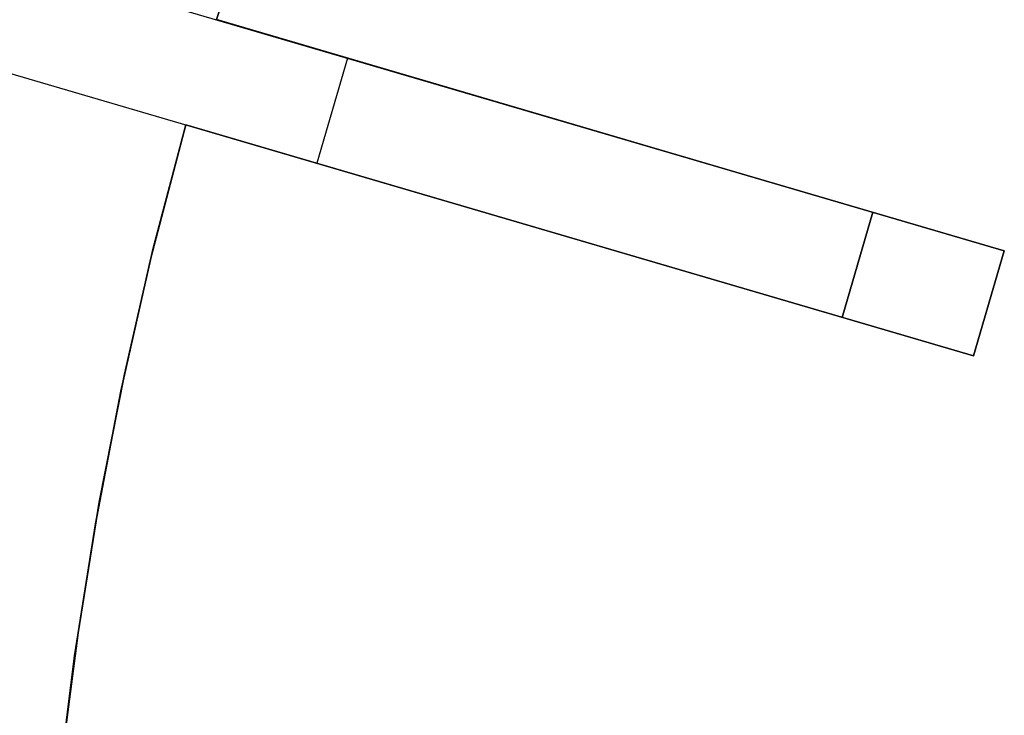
# Model space of a CAD drawing. Header units: millimetres. Extents: x 220 to 1240, y -2940 to -1929.
# Tile 16 of 59: x 278 to 386, y -2378 to -2302. Entities that reach past the tile are written whole.
import ezdxf

# ---------------------------------------------------------------- set-up
doc = ezdxf.new("R2010")
doc.units = ezdxf.units.MM

msp = doc.modelspace()

# ---------------------------------------------------------------- linework, layer by layer
for points in [[(299.96, -2301.98), (304.28, -2288.68), (309.08, -2275.36), (314.36, -2262.04), (320.13, -2248.74), (326.4, -2235.49), (333.17, -2222.31), (340.44, -2209.24), (348.23, -2196.29)], [(299.96, -2301.98), (304.28, -2288.68), (309.08, -2275.36), (314.36, -2262.04), (320.13, -2248.74), (326.4, -2235.49), (333.17, -2222.31), (340.44, -2209.24), (348.23, -2196.29)], [(299.96, -2301.98), (304.28, -2288.68), (309.08, -2275.36), (314.36, -2262.04), (320.13, -2248.74), (326.4, -2235.49), (333.17, -2222.31), (340.44, -2209.24), (348.23, -2196.29)], [(348.23, -2196.29), (341.01, -2208.27), (334.08, -2220.62), (327.47, -2233.33), (321.2, -2246.4), (315.29, -2259.82), (309.77, -2273.56), (304.65, -2287.62), (299.96, -2301.98)], [(348.23, -2196.29), (341.01, -2208.27), (334.08, -2220.62), (327.47, -2233.33), (321.2, -2246.4), (315.29, -2259.82), (309.77, -2273.56), (304.65, -2287.62), (299.96, -2301.98)], [(242.35, -2285.07), (386.27, -2327.33)], [(238.97, -2296.58), (382.89, -2338.84)], [(357.49, -2318.88), (299.96, -2301.98)], [(299.96, -2301.98), (357.49, -2318.88)], [(357.49, -2318.88), (299.96, -2301.98)], [(299.96, -2301.98), (357.49, -2318.88)], [(357.49, -2318.88), (299.96, -2301.98)], [(299.96, -2301.98), (357.49, -2318.88)], [(314.31, -2306.2), (310.93, -2317.71)], [(314.31, -2306.2), (310.93, -2317.71)], [(296.58, -2313.5), (292.76, -2328.11), (289.46, -2342.71), (286.68, -2357.26), (284.4, -2371.74), (282.61, -2386.12), (281.29, -2400.39), (280.44, -2414.53), (280.04, -2428.51)], [(280.04, -2428.51), (280.44, -2414.53), (281.29, -2400.39), (282.61, -2386.12), (284.4, -2371.74), (286.68, -2357.26), (289.46, -2342.71), (292.76, -2328.11), (296.58, -2313.5)], [(296.58, -2313.5), (293.02, -2327.02), (289.86, -2340.83), (287.1, -2354.89), (284.77, -2369.19), (282.87, -2383.73), (281.45, -2398.47), (280.49, -2413.41), (280.04, -2428.51)], [(280.04, -2428.51), (280.49, -2413.41), (281.45, -2398.47), (282.87, -2383.73), (284.77, -2369.19), (287.1, -2354.89), (289.86, -2340.83), (293.02, -2327.02), (296.58, -2313.5)], [(296.58, -2313.5), (293.02, -2327.02), (289.86, -2340.83), (287.1, -2354.89), (284.77, -2369.19), (282.87, -2383.73), (281.45, -2398.47), (280.49, -2413.41), (280.04, -2428.51)], [(296.58, -2313.5), (293.02, -2327.02), (289.86, -2340.83), (287.1, -2354.89), (284.77, -2369.19), (282.87, -2383.73), (281.45, -2398.47), (280.49, -2413.41), (280.04, -2428.51)], [(280.04, -2428.51), (280.44, -2414.53), (281.29, -2400.39), (282.61, -2386.12), (284.4, -2371.74), (286.68, -2357.26), (289.46, -2342.71), (292.76, -2328.11), (296.58, -2313.5)], [(296.58, -2313.5), (293.02, -2327.02), (289.86, -2340.83), (287.1, -2354.89), (284.77, -2369.19), (282.87, -2383.73), (281.45, -2398.47), (280.49, -2413.41), (280.04, -2428.51)], [(296.58, -2313.5), (293.02, -2327.02), (289.86, -2340.83), (287.1, -2354.89), (284.77, -2369.19), (282.87, -2383.73), (281.45, -2398.47), (280.49, -2413.41), (280.04, -2428.51)], [(296.58, -2313.5), (354.11, -2330.39)], [(354.11, -2330.39), (296.58, -2313.5)], [(296.58, -2313.5), (354.11, -2330.39)], [(354.11, -2330.39), (296.58, -2313.5)], [(296.58, -2313.5), (354.11, -2330.39)], [(354.11, -2330.39), (296.58, -2313.5)], [(386.27, -2327.33), (357.49, -2318.88)], [(357.49, -2318.88), (386.27, -2327.33)], [(386.27, -2327.33), (357.49, -2318.88)], [(357.49, -2318.88), (386.27, -2327.33)], [(386.27, -2327.33), (357.49, -2318.88)], [(357.49, -2318.88), (386.27, -2327.33)], [(371.88, -2323.1), (368.5, -2334.62)], [(371.88, -2323.1), (368.5, -2334.62)], [(368.5, -2334.62), (371.88, -2323.1)], [(368.5, -2334.62), (371.88, -2323.1)], [(386.27, -2327.33), (382.89, -2338.84)], [(386.27, -2327.33), (382.89, -2338.84)], [(386.27, -2327.33), (382.89, -2338.84)], [(386.27, -2327.33), (382.89, -2338.84)], [(386.27, -2327.33), (382.89, -2338.84)], [(386.27, -2327.33), (382.89, -2338.84)], [(386.27, -2327.33), (382.89, -2338.84)], [(386.27, -2327.33), (382.89, -2338.84)], [(382.89, -2338.84), (386.27, -2327.33)], [(382.89, -2338.84), (386.27, -2327.33)], [(382.89, -2338.84), (386.27, -2327.33)], [(382.89, -2338.84), (386.27, -2327.33)], [(354.11, -2330.39), (382.89, -2338.84)], [(382.89, -2338.84), (354.11, -2330.39)], [(354.11, -2330.39), (382.89, -2338.84)], [(382.89, -2338.84), (354.11, -2330.39)], [(354.11, -2330.39), (382.89, -2338.84)], [(382.89, -2338.84), (354.11, -2330.39)]]:
    msp.add_lwpolyline(points)
at = {"extrusion": (0.281733, 0.959493, 1.16004e-14)}
msp.add_lwpolyline([(-951.31, 311.99), (-948.75, 311.95), (-946.19, 311.82), (-943.64, 311.6), (-941.1, 311.3), (-938.57, 310.9), (-936.05, 310.43), (-933.55, 309.86), (-931.08, 309.21), (-928.62, 308.48), (-926.19, 307.66), (-923.8, 306.77), (-921.43, 305.79), (-919.1, 304.73), (-916.81, 303.59), (-914.55, 302.37), (-912.34, 301.08), (-910.18, 299.71), (-908.06, 298.27), (-905.99, 296.76), (-903.98, 295.17), (-902.02, 293.52), (-900.12, 291.81), (-898.28, 290.03), (-896.5, 288.19), (-894.78, 286.29), (-893.13, 284.33), (-891.55, 282.31), (-890.04, 280.25), (-888.6, 278.13), (-887.23, 275.96), (-885.94, 273.75), (-884.72, 271.5), (-883.58, 269.21), (-882.52, 266.88), (-881.54, 264.51), (-880.64, 262.11), (-879.82, 259.68), (-879.09, 257.23), (-878.44, 254.75), (-877.88, 252.25), (-877.4, 249.74), (-877.01, 247.21), (-876.7, 244.66), (-876.48, 242.11), (-876.35, 239.56), (-876.31, 236.99)], dxfattribs=at)
at = {"extrusion": (0.281733, 0.959493, -1.48099e-14)}
msp.add_lwpolyline([(-876.31, -513), (-876.35, -515.57), (-876.48, -518.12), (-876.7, -520.67), (-877.01, -523.22), (-877.4, -525.75), (-877.88, -528.26), (-878.44, -530.76), (-879.09, -533.24), (-879.82, -535.69), (-880.64, -538.12), (-881.54, -540.52), (-882.52, -542.89), (-883.58, -545.22), (-884.72, -547.51), (-885.94, -549.76), (-887.23, -551.97), (-888.6, -554.14), (-890.04, -556.26), (-891.55, -558.32), (-893.13, -560.34), (-894.78, -562.3), (-896.5, -564.2), (-898.28, -566.04), (-900.12, -567.82), (-902.02, -569.53), (-903.98, -571.18), (-905.99, -572.77), (-908.06, -574.28), (-910.18, -575.72), (-912.34, -577.09), (-914.55, -578.38), (-916.81, -579.6), (-919.1, -580.74), (-921.43, -581.8), (-923.8, -582.78), (-926.19, -583.67), (-928.62, -584.49), (-931.08, -585.22), (-933.55, -585.87), (-936.05, -586.44), (-938.57, -586.91), (-941.1, -587.31), (-943.64, -587.61), (-946.19, -587.83), (-948.75, -587.96), (-951.31, -588.01)], dxfattribs=at)
at = {"extrusion": (0.281733, 0.959493, -8.24123e-15)}
msp.add_lwpolyline([(-876.31, 236.99), (-876.35, 239.56), (-876.48, 242.11), (-876.7, 244.66), (-877.01, 247.21), (-877.4, 249.74), (-877.88, 252.25), (-878.44, 254.75), (-879.09, 257.23), (-879.82, 259.68), (-880.64, 262.11), (-881.54, 264.51), (-882.52, 266.88), (-883.58, 269.21), (-884.72, 271.5), (-885.94, 273.75), (-887.23, 275.96), (-888.6, 278.13), (-890.04, 280.25), (-891.55, 282.31), (-893.13, 284.33), (-894.78, 286.29), (-896.5, 288.19), (-898.28, 290.03), (-900.12, 291.81), (-902.02, 293.52), (-903.98, 295.17), (-905.99, 296.76), (-908.06, 298.27), (-910.18, 299.71), (-912.34, 301.08), (-914.55, 302.37), (-916.81, 303.59), (-919.1, 304.73), (-921.43, 305.79), (-923.8, 306.77), (-926.19, 307.66), (-928.62, 308.48), (-931.08, 309.21), (-933.55, 309.86), (-936.05, 310.43), (-938.57, 310.9), (-941.1, 311.3), (-943.64, 311.6), (-946.19, 311.82), (-948.75, 311.95), (-951.31, 311.99)], dxfattribs=at)
at = {"extrusion": (0.281733, 0.959493, -9.30373e-15)}
msp.add_lwpolyline([(-951.31, -588.01), (-948.75, -587.96), (-946.19, -587.83), (-943.64, -587.61), (-941.1, -587.31), (-938.57, -586.91), (-936.05, -586.44), (-933.55, -585.87), (-931.08, -585.22), (-928.62, -584.49), (-926.19, -583.67), (-923.8, -582.78), (-921.43, -581.8), (-919.1, -580.74), (-916.81, -579.6), (-914.55, -578.38), (-912.34, -577.09), (-910.18, -575.72), (-908.06, -574.28), (-905.99, -572.77), (-903.98, -571.18), (-902.02, -569.53), (-900.12, -567.82), (-898.28, -566.04), (-896.5, -564.2), (-894.78, -562.3), (-893.13, -560.34), (-891.55, -558.32), (-890.04, -556.26), (-888.6, -554.14), (-887.23, -551.97), (-885.94, -549.76), (-884.72, -547.51), (-883.58, -545.22), (-882.52, -542.89), (-881.54, -540.52), (-880.64, -538.12), (-879.82, -535.69), (-879.09, -533.24), (-878.44, -530.76), (-877.88, -528.26), (-877.4, -525.75), (-877.01, -523.22), (-876.7, -520.67), (-876.48, -518.12), (-876.35, -515.57), (-876.31, -513)], dxfattribs=at)
at = {"extrusion": (0.281733, 0.959493, 1.59699e-14)}
msp.add_lwpolyline([(-876.31, 236.99), (-876.35, 239.56), (-876.48, 242.11), (-876.7, 244.66), (-877.01, 247.21), (-877.4, 249.74), (-877.88, 252.25), (-878.44, 254.75), (-879.09, 257.23), (-879.82, 259.68), (-880.64, 262.11), (-881.54, 264.51), (-882.52, 266.88), (-883.58, 269.21), (-884.72, 271.5), (-885.94, 273.75), (-887.23, 275.96), (-888.6, 278.13), (-890.04, 280.25), (-891.55, 282.31), (-893.13, 284.33), (-894.78, 286.29), (-896.5, 288.19), (-898.28, 290.03), (-900.12, 291.81), (-902.02, 293.52), (-903.98, 295.17), (-905.99, 296.76), (-908.06, 298.27), (-910.18, 299.71), (-912.34, 301.08), (-914.55, 302.37), (-916.81, 303.59), (-919.1, 304.73), (-921.43, 305.79), (-923.8, 306.77), (-926.19, 307.66), (-928.62, 308.48), (-931.08, 309.21), (-933.55, 309.86), (-936.05, 310.43), (-938.57, 310.9), (-941.1, 311.3), (-943.64, 311.6), (-946.19, 311.82), (-948.75, 311.95), (-951.31, 311.99)], dxfattribs=at)
at = {"extrusion": (0.281733, 0.959493, -4.36061e-15)}
msp.add_lwpolyline([(-951.31, -588.01), (-948.75, -587.96), (-946.19, -587.83), (-943.64, -587.61), (-941.1, -587.31), (-938.57, -586.91), (-936.05, -586.44), (-933.55, -585.87), (-931.08, -585.22), (-928.62, -584.49), (-926.19, -583.67), (-923.8, -582.78), (-921.43, -581.8), (-919.1, -580.74), (-916.81, -579.6), (-914.55, -578.38), (-912.34, -577.09), (-910.18, -575.72), (-908.06, -574.28), (-905.99, -572.77), (-903.98, -571.18), (-902.02, -569.53), (-900.12, -567.82), (-898.28, -566.04), (-896.5, -564.2), (-894.78, -562.3), (-893.13, -560.34), (-891.55, -558.32), (-890.04, -556.26), (-888.6, -554.14), (-887.23, -551.97), (-885.94, -549.76), (-884.72, -547.51), (-883.58, -545.22), (-882.52, -542.89), (-881.54, -540.52), (-880.64, -538.12), (-879.82, -535.69), (-879.09, -533.24), (-878.44, -530.76), (-877.88, -528.26), (-877.4, -525.75), (-877.01, -523.22), (-876.7, -520.67), (-876.48, -518.12), (-876.35, -515.57), (-876.31, -513)], dxfattribs=at)
at = {"extrusion": (1, 0, 0)}
for points in [[(-2301.98, -12.01), (-2301.98, 0)], [(-2301.98, 119.99), (-2301.98, 131.99)], [(-2301.98, -408.01), (-2301.98, -396.01)], [(-2313.5, -12.01), (-2313.5, 0)], [(-2313.5, 119.99), (-2313.5, 131.99)], [(-2313.5, -408.01), (-2313.5, -396.01)], [(-2318.88, 332.31), (-2318.88, 131.99)], [(-2318.88, 119.99), (-2318.88, 0)], [(-2318.88, -12.01), (-2318.88, -396.01)], [(-2318.88, -408.01), (-2318.88, -608.32)], [(-2327.33, -438.01), (-2327.33, -408.01)], [(-2327.33, -396.01), (-2327.33, -12.01)], [(-2327.33, 0), (-2327.33, 119.99)], [(-2327.33, 131.99), (-2327.33, 161.99)], [(-2330.39, 332.31), (-2330.39, 131.99)], [(-2330.39, 119.99), (-2330.39, 0)], [(-2330.39, -12.01), (-2330.39, -396.01)], [(-2330.39, -408.01), (-2330.39, -608.32)], [(-2333.08, -408.01), (-2333.08, -438.01)], [(-2333.08, -12.01), (-2333.08, -396.01)], [(-2333.08, 119.99), (-2333.08, 0)], [(-2333.08, 161.99), (-2333.08, 131.99)], [(-2338.84, -408.01), (-2338.84, -438.01)], [(-2338.84, -12.01), (-2338.84, -396.01)], [(-2338.84, 119.99), (-2338.84, 0)], [(-2338.84, 161.99), (-2338.84, 131.99)]]:
    msp.add_lwpolyline(points, dxfattribs=at)
at = {"extrusion": (0.281733, 0.959493, -1.1498e-14)}
msp.add_lwpolyline([(-951.31, -588.01), (-953.36, -588.04), (-955.4, -588.14), (-957.45, -588.32), (-959.48, -588.56), (-961.5, -588.88), (-963.52, -589.26), (-965.52, -589.71), (-967.5, -590.23), (-969.46, -590.82), (-971.4, -591.47), (-973.32, -592.19), (-975.21, -592.97), (-977.08, -593.82), (-978.91, -594.73), (-980.72, -595.71), (-982.49, -596.74), (-984.22, -597.83), (-985.91, -598.99), (-987.56, -600.2), (-989.18, -601.46), (-990.74, -602.78), (-992.26, -604.15), (-993.74, -605.58), (-995.16, -607.05), (-996.53, -608.57), (-997.85, -610.14), (-999.12, -611.75), (-1000.33, -613.4), (-1001.48, -615.1), (-1002.58, -616.83), (-1003.61, -618.6), (-1004.58, -620.4), (-1005.49, -622.24), (-1006.34, -624.1), (-1007.13, -625.99), (-1007.85, -627.91), (-1008.5, -629.85), (-1009.09, -631.82), (-1009.6, -633.8), (-1010.06, -635.8), (-1010.44, -637.81), (-1010.75, -639.84), (-1011, -641.87), (-1011.17, -643.91), (-1011.28, -645.96), (-1011.31, -648.01)], dxfattribs=at)
at = {"extrusion": (0.281733, 0.959493, 1.49279e-14)}
msp.add_lwpolyline([(-1011.31, 371.99), (-1011.3, 370.66), (-1011.25, 369.32), (-1011.17, 367.97), (-1011.07, 366.6), (-1010.93, 365.23), (-1010.76, 363.85), (-1010.55, 362.47), (-1010.31, 361.08), (-1010.03, 359.68), (-1009.72, 358.28), (-1009.38, 356.89), (-1008.99, 355.49), (-1008.58, 354.09), (-1008.12, 352.69), (-1007.63, 351.3), (-1007.1, 349.91), (-1006.53, 348.53), (-1005.93, 347.15), (-1005.29, 345.79), (-1004.61, 344.44), (-1003.89, 343.1), (-1003.14, 341.77), (-1002.35, 340.46), (-1001.53, 339.16), (-1000.67, 337.89), (-999.78, 336.63), (-998.85, 335.39), (-997.89, 334.18), (-996.9, 332.99), (-995.87, 331.82), (-994.82, 330.68), (-993.74, 329.57), (-992.62, 328.48), (-991.48, 327.43), (-990.32, 326.41), (-989.13, 325.41), (-987.91, 324.45), (-986.68, 323.53), (-985.42, 322.63), (-984.14, 321.78), (-982.85, 320.95), (-981.54, 320.16), (-980.21, 319.41), (-978.87, 318.7), (-977.51, 318.02), (-976.15, 317.38), (-974.78, 316.77), (-973.4, 316.21), (-972.01, 315.68), (-970.61, 315.19), (-969.22, 314.73), (-967.82, 314.31), (-966.42, 313.93), (-965.02, 313.58), (-963.62, 313.27), (-962.23, 313), (-960.84, 312.76), (-959.45, 312.55), (-958.07, 312.38), (-956.7, 312.24), (-955.34, 312.13), (-953.98, 312.05), (-952.64, 312.01), (-951.31, 311.99)], dxfattribs=at)
at = {"extrusion": (0.281733, 0.959493, 9.89024e-15)}
msp.add_lwpolyline([(-1011.31, 371.99), (-1011.28, 369.95), (-1011.17, 367.9), (-1011, 365.86), (-1010.75, 363.83), (-1010.44, 361.8), (-1010.06, 359.79), (-1009.6, 357.79), (-1009.09, 355.81), (-1008.5, 353.84), (-1007.85, 351.9), (-1007.13, 349.98), (-1006.34, 348.09), (-1005.49, 346.23), (-1004.58, 344.39), (-1003.61, 342.59), (-1002.58, 340.82), (-1001.48, 339.09), (-1000.33, 337.39), (-999.12, 335.74), (-997.85, 334.13), (-996.53, 332.56), (-995.16, 331.04), (-993.74, 329.57), (-992.26, 328.14), (-990.74, 326.77), (-989.18, 325.45), (-987.56, 324.19), (-985.91, 322.98), (-984.22, 321.82), (-982.49, 320.73), (-980.72, 319.7), (-978.91, 318.72), (-977.08, 317.81), (-975.21, 316.96), (-973.32, 316.18), (-971.4, 315.46), (-969.46, 314.81), (-967.5, 314.22), (-965.52, 313.7), (-963.52, 313.25), (-961.5, 312.87), (-959.48, 312.55), (-957.45, 312.31), (-955.4, 312.13), (-953.36, 312.03), (-951.31, 311.99)], dxfattribs=at)
at = {"extrusion": (0.281733, 0.959493, 6.9165e-17)}
msp.add_lwpolyline([(-951.31, -588.01), (-953.36, -588.04), (-955.4, -588.14), (-957.45, -588.32), (-959.48, -588.56), (-961.5, -588.88), (-963.52, -589.26), (-965.52, -589.71), (-967.5, -590.23), (-969.46, -590.82), (-971.4, -591.47), (-973.32, -592.19), (-975.21, -592.97), (-977.08, -593.82), (-978.91, -594.73), (-980.72, -595.71), (-982.49, -596.74), (-984.22, -597.83), (-985.91, -598.99), (-987.56, -600.2), (-989.18, -601.46), (-990.74, -602.78), (-992.26, -604.15), (-993.74, -605.58), (-995.16, -607.05), (-996.53, -608.57), (-997.85, -610.14), (-999.12, -611.75), (-1000.33, -613.4), (-1001.48, -615.1), (-1002.58, -616.83), (-1003.61, -618.6), (-1004.58, -620.4), (-1005.49, -622.24), (-1006.34, -624.1), (-1007.13, -625.99), (-1007.85, -627.91), (-1008.5, -629.85), (-1009.09, -631.82), (-1009.6, -633.8), (-1010.06, -635.8), (-1010.44, -637.81), (-1010.75, -639.84), (-1011, -641.87), (-1011.17, -643.91), (-1011.28, -645.96), (-1011.31, -648.01)], dxfattribs=at)
at = {"extrusion": (0.281733, 0.959493, 8.51298e-15)}
msp.add_lwpolyline([(-951.31, 311.99), (-952.64, 312.01), (-953.98, 312.05), (-955.34, 312.13), (-956.7, 312.24), (-958.07, 312.38), (-959.45, 312.55), (-960.84, 312.76), (-962.23, 313), (-963.62, 313.27), (-965.02, 313.58), (-966.42, 313.93), (-967.82, 314.31), (-969.22, 314.73), (-970.61, 315.19), (-972.01, 315.68), (-973.4, 316.21), (-974.78, 316.77), (-976.15, 317.38), (-977.51, 318.02), (-978.87, 318.7), (-980.21, 319.41), (-981.54, 320.16), (-982.85, 320.95), (-984.14, 321.78), (-985.42, 322.63), (-986.68, 323.53), (-987.91, 324.45), (-989.13, 325.41), (-990.32, 326.41), (-991.48, 327.43), (-992.62, 328.48), (-993.74, 329.57), (-994.82, 330.68), (-995.87, 331.82), (-996.9, 332.99), (-997.89, 334.18), (-998.85, 335.39), (-999.78, 336.63), (-1000.67, 337.89), (-1001.53, 339.16), (-1002.35, 340.46), (-1003.14, 341.77), (-1003.89, 343.1), (-1004.61, 344.44), (-1005.29, 345.79), (-1005.93, 347.15), (-1006.53, 348.53), (-1007.1, 349.91), (-1007.63, 351.3), (-1008.12, 352.69), (-1008.58, 354.09), (-1008.99, 355.49), (-1009.38, 356.89), (-1009.72, 358.28), (-1010.03, 359.68), (-1010.31, 361.08), (-1010.55, 362.47), (-1010.76, 363.85), (-1010.93, 365.23), (-1011.07, 366.6), (-1011.17, 367.97), (-1011.25, 369.32), (-1011.3, 370.66), (-1011.31, 371.99)], dxfattribs=at)
at = {"extrusion": (0.281733, 0.959493, -2.74949e-14)}
msp.add_lwpolyline([(-1011.31, -648.01), (-1011.28, -645.96), (-1011.17, -643.91), (-1011, -641.87), (-1010.75, -639.84), (-1010.44, -637.81), (-1010.06, -635.8), (-1009.6, -633.8), (-1009.09, -631.82), (-1008.5, -629.85), (-1007.85, -627.91), (-1007.13, -625.99), (-1006.34, -624.1), (-1005.49, -622.24), (-1004.58, -620.4), (-1003.61, -618.6), (-1002.58, -616.83), (-1001.48, -615.1), (-1000.33, -613.4), (-999.12, -611.75), (-997.85, -610.14), (-996.53, -608.57), (-995.16, -607.05), (-993.74, -605.58), (-992.26, -604.15), (-990.74, -602.78), (-989.18, -601.46), (-987.56, -600.2), (-985.91, -598.99), (-984.22, -597.83), (-982.49, -596.74), (-980.72, -595.71), (-978.91, -594.73), (-977.08, -593.82), (-975.21, -592.97), (-973.32, -592.19), (-971.4, -591.47), (-969.46, -590.82), (-967.5, -590.23), (-965.52, -589.71), (-963.52, -589.26), (-961.5, -588.88), (-959.48, -588.56), (-957.45, -588.32), (-955.4, -588.14), (-953.36, -588.04), (-951.31, -588.01)], dxfattribs=at)
at = {"extrusion": (0.281733, 0.959493, -1.91106e-15)}
msp.add_lwpolyline([(-1041.31, 401.99), (-1040.29, 401.98), (-1039.26, 401.93), (-1038.24, 401.84), (-1037.22, 401.72), (-1036.21, 401.56), (-1035.21, 401.37), (-1034.21, 401.14), (-1033.22, 400.88), (-1032.23, 400.59), (-1031.26, 400.26), (-1030.3, 399.9), (-1029.36, 399.51), (-1028.43, 399.09), (-1027.51, 398.63), (-1026.61, 398.14), (-1025.72, 397.63), (-1024.86, 397.08), (-1024.01, 396.5), (-1023.18, 395.9), (-1022.38, 395.27), (-1021.59, 394.61), (-1020.83, 393.92), (-1020.1, 393.21), (-1019.38, 392.47), (-1018.7, 391.71), (-1018.04, 390.93), (-1017.41, 390.12), (-1016.8, 389.3), (-1016.22, 388.45), (-1015.68, 387.58), (-1015.16, 386.7), (-1014.67, 385.8), (-1014.22, 384.88), (-1013.79, 383.95), (-1013.4, 383), (-1013.04, 382.04), (-1012.72, 381.07), (-1012.42, 380.09), (-1012.16, 379.1), (-1011.94, 378.1), (-1011.75, 377.09), (-1011.59, 376.08), (-1011.47, 375.06), (-1011.38, 374.04), (-1011.33, 373.02), (-1011.31, 371.99)], dxfattribs=at)
at = {"extrusion": (0.281733, 0.959493, -2.39336e-14)}
msp.add_lwpolyline([(-1011.31, -648.01), (-1011.33, -649.03), (-1011.38, -650.05), (-1011.47, -651.07), (-1011.59, -652.09), (-1011.75, -653.1), (-1011.94, -654.11), (-1012.16, -655.11), (-1012.42, -656.1), (-1012.72, -657.08), (-1013.04, -658.05), (-1013.4, -659.01), (-1013.79, -659.96), (-1014.22, -660.89), (-1014.67, -661.81), (-1015.16, -662.71), (-1015.68, -663.59), (-1016.22, -664.46), (-1016.8, -665.31), (-1017.41, -666.13), (-1018.04, -666.94), (-1018.7, -667.72), (-1019.38, -668.48), (-1020.1, -669.22), (-1020.83, -669.93), (-1021.59, -670.62), (-1022.38, -671.28), (-1023.18, -671.91), (-1024.01, -672.51), (-1024.86, -673.09), (-1025.72, -673.64), (-1026.61, -674.15), (-1027.51, -674.64), (-1028.43, -675.1), (-1029.36, -675.52), (-1030.3, -675.91), (-1031.26, -676.27), (-1032.23, -676.6), (-1033.22, -676.89), (-1034.21, -677.15), (-1035.21, -677.38), (-1036.21, -677.57), (-1037.22, -677.73), (-1038.24, -677.85), (-1039.26, -677.94), (-1040.29, -677.99), (-1041.31, -678.01)], dxfattribs=at)
at = {"extrusion": (0.281733, 0.959493, -3.26692e-15)}
msp.add_lwpolyline([(-1086.31, -498.01), (-1084.26, -497.97), (-1082.22, -497.87), (-1080.17, -497.69), (-1078.14, -497.45), (-1076.12, -497.13), (-1074.1, -496.75), (-1072.1, -496.3), (-1070.12, -495.78), (-1068.16, -495.19), (-1066.22, -494.54), (-1064.3, -493.82), (-1062.41, -493.04), (-1060.54, -492.19), (-1058.71, -491.28), (-1056.9, -490.3), (-1055.13, -489.27), (-1053.4, -488.18), (-1051.71, -487.02), (-1050.06, -485.81), (-1048.44, -484.55), (-1046.88, -483.23), (-1045.36, -481.86), (-1043.88, -480.43), (-1042.46, -478.96), (-1041.09, -477.44), (-1039.77, -475.87), (-1038.5, -474.26), (-1037.29, -472.61), (-1036.14, -470.91), (-1035.04, -469.18), (-1034.01, -467.41), (-1033.04, -465.61), (-1032.13, -463.77), (-1031.28, -461.91), (-1030.49, -460.02), (-1029.77, -458.1), (-1029.12, -456.16), (-1028.53, -454.19), (-1028.02, -452.21), (-1027.56, -450.21), (-1027.18, -448.2), (-1026.87, -446.17), (-1026.62, -444.14), (-1026.45, -442.1), (-1026.34, -440.05), (-1026.31, -438.01)], dxfattribs=at)
at = {"extrusion": (0.281733, 0.959493, 4.61248e-15)}
msp.add_lwpolyline([(-1011.31, 371.99), (-1011.33, 373.02), (-1011.38, 374.04), (-1011.47, 375.06), (-1011.59, 376.08), (-1011.75, 377.09), (-1011.94, 378.1), (-1012.16, 379.1), (-1012.42, 380.09), (-1012.72, 381.07), (-1013.04, 382.04), (-1013.4, 383), (-1013.79, 383.95), (-1014.22, 384.88), (-1014.67, 385.8), (-1015.16, 386.7), (-1015.68, 387.58), (-1016.22, 388.45), (-1016.8, 389.3), (-1017.41, 390.12), (-1018.04, 390.93), (-1018.7, 391.71), (-1019.38, 392.47), (-1020.1, 393.21), (-1020.83, 393.92), (-1021.59, 394.61), (-1022.38, 395.27), (-1023.18, 395.9), (-1024.01, 396.5), (-1024.86, 397.08), (-1025.72, 397.63), (-1026.61, 398.14), (-1027.51, 398.63), (-1028.43, 399.09), (-1029.36, 399.51), (-1030.3, 399.9), (-1031.26, 400.26), (-1032.23, 400.59), (-1033.22, 400.88), (-1034.21, 401.14), (-1035.21, 401.37), (-1036.21, 401.56), (-1037.22, 401.72), (-1038.24, 401.84), (-1039.26, 401.93), (-1040.29, 401.98), (-1041.31, 401.99)], dxfattribs=at)
at = {"extrusion": (0.281733, 0.959493, 1.67189e-14)}
msp.add_lwpolyline([(-1041.31, -678.01), (-1040.29, -677.99), (-1039.26, -677.94), (-1038.24, -677.85), (-1037.22, -677.73), (-1036.21, -677.57), (-1035.21, -677.38), (-1034.21, -677.15), (-1033.22, -676.89), (-1032.23, -676.6), (-1031.26, -676.27), (-1030.3, -675.91), (-1029.36, -675.52), (-1028.43, -675.1), (-1027.51, -674.64), (-1026.61, -674.15), (-1025.72, -673.64), (-1024.86, -673.09), (-1024.01, -672.51), (-1023.18, -671.91), (-1022.38, -671.28), (-1021.59, -670.62), (-1020.83, -669.93), (-1020.1, -669.22), (-1019.38, -668.48), (-1018.7, -667.72), (-1018.04, -666.94), (-1017.41, -666.13), (-1016.8, -665.31), (-1016.22, -664.46), (-1015.68, -663.59), (-1015.16, -662.71), (-1014.67, -661.81), (-1014.22, -660.89), (-1013.79, -659.96), (-1013.4, -659.01), (-1013.04, -658.05), (-1012.72, -657.08), (-1012.42, -656.1), (-1012.16, -655.11), (-1011.94, -654.11), (-1011.75, -653.1), (-1011.59, -652.09), (-1011.47, -651.07), (-1011.38, -650.05), (-1011.33, -649.03), (-1011.31, -648.01)], dxfattribs=at)
at = {"extrusion": (0.281733, 0.959493, -3.26336e-15)}
msp.add_lwpolyline([(-1086.31, -498.01), (-1084.26, -497.97), (-1082.22, -497.87), (-1080.17, -497.69), (-1078.14, -497.45), (-1076.12, -497.13), (-1074.1, -496.75), (-1072.1, -496.3), (-1070.12, -495.78), (-1068.16, -495.19), (-1066.22, -494.54), (-1064.3, -493.82), (-1062.41, -493.04), (-1060.54, -492.19), (-1058.71, -491.28), (-1056.9, -490.3), (-1055.13, -489.27), (-1053.4, -488.18), (-1051.71, -487.02), (-1050.06, -485.81), (-1048.44, -484.55), (-1046.88, -483.23), (-1045.36, -481.86), (-1043.88, -480.43), (-1042.46, -478.96), (-1041.09, -477.44), (-1039.77, -475.87), (-1038.5, -474.26), (-1037.29, -472.61), (-1036.14, -470.91), (-1035.04, -469.18), (-1034.01, -467.41), (-1033.04, -465.61), (-1032.13, -463.77), (-1031.28, -461.91), (-1030.49, -460.02), (-1029.77, -458.1), (-1029.12, -456.16), (-1028.53, -454.19), (-1028.02, -452.21), (-1027.56, -450.21), (-1027.18, -448.2), (-1026.87, -446.17), (-1026.62, -444.14), (-1026.45, -442.1), (-1026.34, -440.05), (-1026.31, -438.01)], dxfattribs=at)
at = {"extrusion": (0.281733, 0.959493, -6.53008e-15)}
msp.add_lwpolyline([(-1026.31, 161.99), (-1026.34, 164.04), (-1026.45, 166.09), (-1026.62, 168.13), (-1026.87, 170.16), (-1027.18, 172.19), (-1027.56, 174.2), (-1028.02, 176.2), (-1028.53, 178.18), (-1029.12, 180.15), (-1029.77, 182.09), (-1030.49, 184.01), (-1031.28, 185.9), (-1032.13, 187.76), (-1033.04, 189.6), (-1034.01, 191.4), (-1035.04, 193.17), (-1036.14, 194.9), (-1037.29, 196.6), (-1038.5, 198.25), (-1039.77, 199.86), (-1041.09, 201.43), (-1042.46, 202.95), (-1043.88, 204.42), (-1045.36, 205.85), (-1046.88, 207.22), (-1048.44, 208.54), (-1050.06, 209.8), (-1051.71, 211.01), (-1053.4, 212.17), (-1055.13, 213.26), (-1056.9, 214.29), (-1058.71, 215.27), (-1060.54, 216.18), (-1062.41, 217.03), (-1064.3, 217.81), (-1066.22, 218.53), (-1068.16, 219.18), (-1070.12, 219.77), (-1072.1, 220.29), (-1074.1, 220.74), (-1076.12, 221.12), (-1078.14, 221.44), (-1080.17, 221.68), (-1082.22, 221.86), (-1084.26, 221.96), (-1086.31, 221.99)], dxfattribs=at)
at = {"extrusion": (0.281733, 0.959493, -2.332e-15)}
msp.add_lwpolyline([(-1011.31, 371.99), (-1011.33, 373.02), (-1011.38, 374.04), (-1011.47, 375.06), (-1011.59, 376.08), (-1011.75, 377.09), (-1011.94, 378.1), (-1012.16, 379.1), (-1012.42, 380.09), (-1012.72, 381.07), (-1013.04, 382.04), (-1013.4, 383), (-1013.79, 383.95), (-1014.22, 384.88), (-1014.67, 385.8), (-1015.16, 386.7), (-1015.68, 387.58), (-1016.22, 388.45), (-1016.8, 389.3), (-1017.41, 390.12), (-1018.04, 390.93), (-1018.7, 391.71), (-1019.38, 392.47), (-1020.1, 393.21), (-1020.83, 393.92), (-1021.59, 394.61), (-1022.38, 395.27), (-1023.18, 395.9), (-1024.01, 396.5), (-1024.86, 397.08), (-1025.72, 397.63), (-1026.61, 398.14), (-1027.51, 398.63), (-1028.43, 399.09), (-1029.36, 399.51), (-1030.3, 399.9), (-1031.26, 400.26), (-1032.23, 400.59), (-1033.22, 400.88), (-1034.21, 401.14), (-1035.21, 401.37), (-1036.21, 401.56), (-1037.22, 401.72), (-1038.24, 401.84), (-1039.26, 401.93), (-1040.29, 401.98), (-1041.31, 401.99)], dxfattribs=at)
at = {"extrusion": (0.281733, 0.959493, 1.11288e-14)}
msp.add_lwpolyline([(-1041.31, -678.01), (-1040.29, -677.99), (-1039.26, -677.94), (-1038.24, -677.85), (-1037.22, -677.73), (-1036.21, -677.57), (-1035.21, -677.38), (-1034.21, -677.15), (-1033.22, -676.89), (-1032.23, -676.6), (-1031.26, -676.27), (-1030.3, -675.91), (-1029.36, -675.52), (-1028.43, -675.1), (-1027.51, -674.64), (-1026.61, -674.15), (-1025.72, -673.64), (-1024.86, -673.09), (-1024.01, -672.51), (-1023.18, -671.91), (-1022.38, -671.28), (-1021.59, -670.62), (-1020.83, -669.93), (-1020.1, -669.22), (-1019.38, -668.48), (-1018.7, -667.72), (-1018.04, -666.94), (-1017.41, -666.13), (-1016.8, -665.31), (-1016.22, -664.46), (-1015.68, -663.59), (-1015.16, -662.71), (-1014.67, -661.81), (-1014.22, -660.89), (-1013.79, -659.96), (-1013.4, -659.01), (-1013.04, -658.05), (-1012.72, -657.08), (-1012.42, -656.1), (-1012.16, -655.11), (-1011.94, -654.11), (-1011.75, -653.1), (-1011.59, -652.09), (-1011.47, -651.07), (-1011.38, -650.05), (-1011.33, -649.03), (-1011.31, -648.01)], dxfattribs=at)
at = {"extrusion": (0.281733, 0.959493, -1.91781e-14)}
msp.add_lwpolyline([(-1026.31, -438.01), (-1026.34, -440.05), (-1026.45, -442.1), (-1026.62, -444.14), (-1026.87, -446.17), (-1027.18, -448.2), (-1027.56, -450.21), (-1028.02, -452.21), (-1028.53, -454.19), (-1029.12, -456.16), (-1029.77, -458.1), (-1030.49, -460.02), (-1031.28, -461.91), (-1032.13, -463.77), (-1033.04, -465.61), (-1034.01, -467.41), (-1035.04, -469.18), (-1036.14, -470.91), (-1037.29, -472.61), (-1038.5, -474.26), (-1039.77, -475.87), (-1041.09, -477.44), (-1042.46, -478.96), (-1043.88, -480.43), (-1045.36, -481.86), (-1046.88, -483.23), (-1048.44, -484.55), (-1050.06, -485.81), (-1051.71, -487.02), (-1053.4, -488.18), (-1055.13, -489.27), (-1056.9, -490.3), (-1058.71, -491.28), (-1060.54, -492.19), (-1062.41, -493.04), (-1064.3, -493.82), (-1066.22, -494.54), (-1068.16, -495.19), (-1070.12, -495.78), (-1072.1, -496.3), (-1074.1, -496.75), (-1076.12, -497.13), (-1078.14, -497.45), (-1080.17, -497.69), (-1082.22, -497.87), (-1084.26, -497.97), (-1086.31, -498.01)], dxfattribs=at)
at = {"extrusion": (0.281733, 0.959493, 2.10953e-14)}
msp.add_lwpolyline([(-1086.31, 221.99), (-1084.26, 221.96), (-1082.22, 221.86), (-1080.17, 221.68), (-1078.14, 221.44), (-1076.12, 221.12), (-1074.1, 220.74), (-1072.1, 220.29), (-1070.12, 219.77), (-1068.16, 219.18), (-1066.22, 218.53), (-1064.3, 217.81), (-1062.41, 217.03), (-1060.54, 216.18), (-1058.71, 215.27), (-1056.9, 214.29), (-1055.13, 213.26), (-1053.4, 212.17), (-1051.71, 211.01), (-1050.06, 209.8), (-1048.44, 208.54), (-1046.88, 207.22), (-1045.36, 205.85), (-1043.88, 204.42), (-1042.46, 202.95), (-1041.09, 201.43), (-1039.77, 199.86), (-1038.5, 198.25), (-1037.29, 196.6), (-1036.14, 194.9), (-1035.04, 193.17), (-1034.01, 191.4), (-1033.04, 189.6), (-1032.13, 187.76), (-1031.28, 185.9), (-1030.49, 184.01), (-1029.77, 182.09), (-1029.12, 180.15), (-1028.53, 178.18), (-1028.02, 176.2), (-1027.56, 174.2), (-1027.18, 172.19), (-1026.87, 170.16), (-1026.62, 168.13), (-1026.45, 166.09), (-1026.34, 164.04), (-1026.31, 161.99)], dxfattribs=at)

doc.saveas('drawing.dxf')
